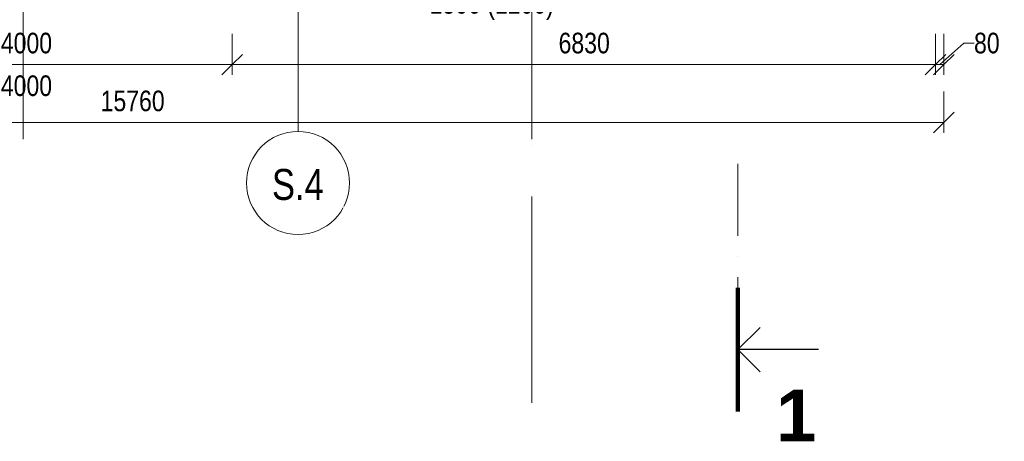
# Model space of a CAD drawing. Header units: millimetres. Extents: x 17762 to 172224, y -23587 to 40136.
# Tile 34 of 49: x 91357 to 100916, y 18501 to 22591. Entities that reach past the tile are written whole.
import ezdxf

# ---------------------------------------------------------------- set-up
doc = ezdxf.new("R2010")
doc.units = ezdxf.units.MM
for name, pattern in [('IMPORT-HP_01_CER_B', [800, 500, -100, 100, -100]), ('Čerchovaná 20mm', [3000, 2000, -500, 0, -500]), ('Čerchovaná řez', [1100, 700, -200, 0, -200])]:
    doc.linetypes.add(name, pattern=pattern)
for name, color, linetype, lineweight in [('CA_IMPORTY18', 8, 'Continuous', 9), ('CA_KOTY', 3, 'Continuous', 9), ('CA_KOTY-100', 3, 'Continuous', 9), ('CA_OSY', 5, 'Continuous', 9), ('CA_POHHRA25', 7, 'Continuous', 13), ('CA_PSVBUB', 3, 'Continuous', 9), ('CA_REZYZNACKY', 1, 'Continuous', 9)]:
    doc.layers.add(name, color=color, linetype=linetype, lineweight=lineweight)
doc.styles.add('Arial_1', font='arial.ttf', dxfattribs={"width": 0.8, "height": 200})
doc.styles.add('Arial_3', font='arial.ttf', dxfattribs={"width": 0.8, "height": 300})
doc.styles.add('Arial_B', font='arialbd.ttf', dxfattribs={"height": 500})
doc.dimstyles.new('CS_Průběžná_-_2_0_mm__stavařská_čárka__výška_otvoru_MASKA_OFF', dxfattribs={"dimscale": 304.8, "dimtxt": 204.05188, "dimasz": 0.656168, "dimexe": 0.656168, "dimexo": 1.64042, "dimgap": 0, "dimtad": 1, "dimdec": 0, "dimrnd": 5, "dimzin": 0, "dimdsep": 46, "dimtxsty": 'Arial_1', "dimblk1": 'OBLIQUE', "dimblk2": 'OBLIQUE', "dimsah": 1, "dimcen": 0.09, "dimdle": 0.656168, "dimazin": 0, "dimtfac": 1, "dimtdec": 4, "dimtix": 1, "dimtmove": 0, "dimatfit": 3, "dimfxl": 1, "dimtvp": 1, "dimtolj": 1, "dimtzin": 0, "dimarcsym": 2})
doc.dimstyles.new('HP_Přímá_-_2_mm_Ariel_1-100', dxfattribs={"dimscale": 304.8, "dimtxt": 204.05188, "dimasz": 0.656168, "dimexe": 0.328084, "dimexo": 0.0625, "dimgap": 0.164042, "dimtad": 1, "dimdec": 0, "dimzin": 0, "dimdsep": 46, "dimtxsty": 'Arial_1', "dimblk1": 'OBLIQUE', "dimblk2": 'OBLIQUE', "dimsah": 1, "dimcen": 0.09, "dimazin": 0, "dimtfac": 1, "dimtdec": 4, "dimtix": 1, "dimtmove": 0, "dimatfit": 3, "dimfxl": 0.984252, "dimfxlon": 1, "dimtvp": 1, "dimtolj": 1, "dimtzin": 0, "dimarcsym": 2})
doc.dimstyles.new('HP_Přímá_-_2_mm_Ariel_1-100_1', dxfattribs={"dimscale": 304.8, "dimtxt": 204.05188, "dimasz": 0.656168, "dimexe": 0.328084, "dimexo": 0.0625, "dimgap": 0.164042, "dimtad": 1, "dimdec": 0, "dimzin": 0, "dimdsep": 46, "dimtxsty": 'Arial_1', "dimblk1": 'OBLIQUE', "dimblk2": 'OBLIQUE', "dimsah": 1, "dimcen": 0.09, "dimazin": 0, "dimtfac": 1, "dimtdec": 4, "dimtix": 1, "dimtmove": 1, "dimatfit": 3, "dimfxl": 0.984252, "dimfxlon": 1, "dimtvp": 1, "dimtolj": 1, "dimtzin": 0, "dimarcsym": 2})

# ---------------------------------------------------------------- blocks, each defined once
blk = doc.blocks.new('ocelová kce final - 11542_003_OK-HALA_TaO-2_ET_AciS_2025-05-29_upr_dwg-2597525-PŮDORYS 1_NP  _ vestavek V2')
at = {"layer": 'CA_IMPORTY18', "color": 57, "linetype": 'IMPORT-HP_01_CER_B'}
blk.add_line((53770, 21433.4), (53770, 23469), dxfattribs=at)
blk = doc.blocks.new('ocelová kce final - ocelová kce final-2597615-PŮDORYS 1_NP  _ vestavek V2')
blk.add_blockref('ocelová kce final - 11542_003_OK-HALA_TaO-2_ET_AciS_2025-05-29_upr_dwg-2597525-PŮDORYS 1_NP  _ vestavek V2', (0, 0))
blk = doc.blocks.new('HP_Popisek stěny - HP_Popisek stěny-1417901-PŮDORYS 1_NP  _ vestavek V2')
at = {"layer": 'CA_PSVBUB'}
blk.add_circle((0, 0), 5, dxfattribs=at)
blk = doc.blocks.new('DIMBLOCK25-PŮDORYS 1_NP  _ vestavek V2')
at = {"layer": 'CA_KOTY-100'}
for p, q in [((89418.6, 22155.1), (89418.6, 22455.1)), ((93418.6, 22155.1), (93418.6, 22455.1)), ((89418.6, 22155.1), (89518.6, 22255.1)), ((93418.6, 22155.1), (93518.6, 22255.1)), ((89418.6, 22155.1), (89318.6, 22055.1)), ((89418.6, 22155.1), (93418.6, 22155.1)), ((89418.6, 22155.1), (89418.6, 22055.1)), ((93418.6, 22155.1), (93318.6, 22055.1)), ((93418.6, 22155.1), (93418.6, 22055.1))]:
    blk.add_line(p, q, dxfattribs=at)
at = {"layer": 'CA_KOTY-100', "color": 0, "char_height": 200, "width": 587.669, "attachment_point": 1, "line_spacing_factor": 0.941778, "style": 'Arial_1'}
for insert in [(91173.7, 22464.7), (91173.7, 22050.8)]:
    blk.add_mtext('4000', dxfattribs=dict(at, insert=insert))
blk = doc.blocks.new('_Oblique')
at = {"color": 0, "linetype": 'ByBlock', "lineweight": -2}
blk.add_line((-0.5, -0.5), (0.5, 0.5), dxfattribs=at)
blk = doc.blocks.new('DIMBLOCK26-PŮDORYS 1_NP  _ vestavek V2')
at = {"layer": 'CA_KOTY-100'}
for p, q in [((93418.6, 22155.1), (93418.6, 22455.1)), ((100248.6, 22155.1), (100248.6, 22455.1)), ((93418.6, 22155.1), (93518.6, 22255.1)), ((100248.6, 22155.1), (100348.6, 22255.1)), ((93418.6, 22155.1), (93318.6, 22055.1)), ((93418.6, 22155.1), (100248.6, 22155.1)), ((93418.6, 22155.1), (93418.6, 22055.1)), ((100248.6, 22155.1), (100148.6, 22055.1)), ((100248.6, 22155.1), (100248.6, 22055.1))]:
    blk.add_line(p, q, dxfattribs=at)
at = {"layer": 'CA_KOTY-100', "color": 0, "insert": (96588.7, 22464.7), "char_height": 200, "width": 587.669, "attachment_point": 1, "line_spacing_factor": 0.941778, "style": 'Arial_1'}
blk.add_mtext('6830', dxfattribs=at)
blk = doc.blocks.new('DIMBLOCK27-PŮDORYS 1_NP  _ vestavek V2')
at = {"layer": 'CA_KOTY-100'}
for p, q in [((100248.6, 22155.1), (100248.6, 22455.1)), ((100328.6, 22155.1), (100328.6, 22455.1)), ((100522.2, 22362), (100288.6, 22155.1)), ((100622.2, 22362), (100522.2, 22362)), ((100248.6, 22155.1), (100348.6, 22255.1)), ((100328.6, 22155.1), (100428.6, 22255.1)), ((100248.6, 22155.1), (100148.6, 22055.1)), ((100328.6, 22155.1), (100228.6, 22055.1)), ((100248.6, 22155.1), (100328.6, 22155.1)), ((100248.6, 22155.1), (100248.6, 22055.1)), ((100328.6, 22155.1), (100328.6, 22055.1))]:
    blk.add_line(p, q, dxfattribs=at)
at = {"layer": 'CA_KOTY-100', "color": 0, "insert": (100622.2, 22464.7), "char_height": 200, "width": 293.835, "attachment_point": 1, "line_spacing_factor": 0.941778, "style": 'Arial_1'}
blk.add_mtext('80', dxfattribs=at)
blk = doc.blocks.new('DIMBLOCK38-PŮDORYS 1_NP  _ vestavek V2')
at = {"layer": 'CA_KOTY-100'}
for p, q in [((84568.6, 21593.8), (84568.6, 21893.8)), ((100328.6, 21593.8), (100328.6, 21893.8)), ((84568.6, 21593.8), (84668.6, 21693.8)), ((100328.6, 21593.8), (100428.6, 21693.8)), ((84568.6, 21593.8), (84468.6, 21493.8)), ((84568.6, 21593.8), (100328.6, 21593.8)), ((84568.6, 21593.8), (84568.6, 21493.8)), ((100328.6, 21593.8), (100228.6, 21493.8)), ((100328.6, 21593.8), (100328.6, 21493.8))]:
    blk.add_line(p, q, dxfattribs=at)
at = {"layer": 'CA_KOTY-100', "color": 0, "insert": (92142.5, 21903.4), "char_height": 200, "width": 734.587, "attachment_point": 1, "line_spacing_factor": 0.941778, "style": 'Arial_1'}
blk.add_mtext('15760', dxfattribs=at)
blk = doc.blocks.new('Řez - HP_rez-422537-PŮDORYS 1_NP  _ vestavek V2')
at = {"layer": 'CA_REZYZNACKY', "lineweight": 100}
blk.add_line((-12, 0), (0, 0), dxfattribs=at)
at = {"layer": 'CA_REZYZNACKY', "lineweight": 25}
for p, q in [((-6, 0), (-8.155, -2.155)), ((-6, 0), (-3.845, -2.155)), ((-6, -7.821), (-6, 0))]:
    blk.add_line(p, q, dxfattribs=at)
blk = doc.blocks.new('DIMBLOCK42-PŮDORYS 1_NP  _ vestavek V2')
at = {"layer": 'CA_KOTY-100'}
for p, q in [((95328.6, 22904.3), (95428.6, 23004.3)), ((96528.6, 22904.3), (96628.6, 23004.3)), ((95128.6, 22904.3), (96528.6, 22904.3)), ((95328.6, 22904.3), (95228.6, 22804.3)), ((95328.6, 22904.3), (95328.6, 22938.9)), ((95328.6, 22904.3), (95328.6, 22704.3)), ((96528.6, 22904.3), (96428.6, 22804.3)), ((96528.6, 22904.3), (96528.6, 22938.9)), ((96528.6, 22904.3), (96528.6, 22704.3))]:
    blk.add_line(p, q, dxfattribs=at)
at = {"layer": 'CA_KOTY-100', "color": 0, "char_height": 200, "attachment_point": 1, "line_spacing_factor": 0.941778, "style": 'Arial_1'}
for s, insert, width in [('1200', (95683.7, 23163.9), 587.669), ('1500 (1200)', (95336.8, 22850), 1420.201)]:
    blk.add_mtext(s, dxfattribs=dict(at, insert=insert, width=width))

msp = doc.modelspace()

# ---------------------------------------------------------------- linework, layer by layer
at = {"layer": 'CA_OSY', "linetype": 'Čerchovaná 20mm'}
msp.add_line((96328.6, 18875.4), (96328.6, 38936), dxfattribs=at)
at = {"layer": 'CA_POHHRA25'}
msp.add_line((91391.8, 36376.8), (91391.8, 21433.4), dxfattribs=at)
at = {"layer": 'CA_PSVBUB'}
msp.add_line((94059, 23509), (94059, 21507.1), dxfattribs=at)
at = {"layer": 'CA_REZYZNACKY', "linetype": 'Čerchovaná řez'}
msp.add_line((98328.6, 21194.1), (98328.6, 19990.1), dxfattribs=at)

# ---------------------------------------------------------------- block references
at = {"layer": 'CA_IMPORTY18', "color": 57}
msp.add_blockref('ocelová kce final - ocelová kce final-2597615-PŮDORYS 1_NP  _ vestavek V2', (42558.6, 0), dxfattribs=at)
at = {"layer": 'CA_PSVBUB', "xscale": 99.99999999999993, "yscale": 99.99999999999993, "zscale": 99.99999999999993}
msp.add_blockref('HP_Popisek stěny - HP_Popisek stěny-1417901-PŮDORYS 1_NP  _ vestavek V2', (94059, 21007.1), dxfattribs=at)
at = {"layer": 'CA_REZYZNACKY', "lineweight": 100, "xscale": 99.99999999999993, "yscale": 99.99999999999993, "zscale": 99.99999999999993, "rotation": 89.99999999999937}
msp.add_blockref('Řez - HP_rez-422537-PŮDORYS 1_NP  _ vestavek V2', (98328.6, 19990.1), dxfattribs=at)

# ---------------------------------------------------------------- texts
at = {"layer": 'CA_REZYZNACKY', "insert": (98701.2, 19001.1), "char_height": 500, "width": 481.012, "attachment_point": 1, "style": 'Arial_B'}
msp.add_mtext('\\fArial|b1|i0|c238|p34|;1', dxfattribs=at)

# ---------------------------------------------------------------- dimensions: what is measured, and where the dimension line sits
at = {"layer": 'CA_KOTY'}
for base, p1, p2, text, dimstyle, override, picture, middle in [((96528.6, 22904.3), (95328.6, 23438.9), (96528.6, 23438.9), '<>\\X1500 (1200)', 'CS_Průběžná_-_2_0_mm__stavařská_čárka__výška_otvoru_MASKA_OFF', {"dimpost": '<>', "dimfxl": 1200}, 'DIMBLOCK42-PŮDORYS 1_NP  _ vestavek V2', (95928.6, 22904.3)), ((93418.6, 22155.1), (89418.6, 22455.1), (93418.6, 22455.1), '<>\\X4000', 'HP_Přímá_-_2_mm_Ariel_1-100', {"dimpost": '<>', "dimfxl": 4000}, 'DIMBLOCK25-PŮDORYS 1_NP  _ vestavek V2', (91418.6, 22155.1))]:
    dim = msp.add_linear_dim(base=base, p1=p1, p2=p2, text=text, dimstyle=dimstyle, override=override, dxfattribs=at)
    dim.commit()
    dim.dimension.update_dxf_attribs({"geometry": picture, "text_midpoint": middle})
for base, p1, p2, override, picture, middle in [((100248.6, 22155.1), (93418.6, 22455.1), (100248.6, 22455.1), {"dimpost": '<>', "dimfxl": 6829.999251}, 'DIMBLOCK26-PŮDORYS 1_NP  _ vestavek V2', (96833.6, 22307.2)), ((100328.6, 21593.8), (84568.6, 21893.8), (100328.6, 21893.8), {"dimpost": '<>', "dimfxl": 15760.046418}, 'DIMBLOCK38-PŮDORYS 1_NP  _ vestavek V2', (92448.6, 21745.9))]:
    dim = msp.add_linear_dim(base=base, p1=p1, p2=p2, dimstyle='HP_Přímá_-_2_mm_Ariel_1-100', override=override, dxfattribs=at)
    dim.commit()
    dim.dimension.update_dxf_attribs({"geometry": picture, "text_midpoint": middle})
dim = msp.add_linear_dim(base=(100328.6, 22155.1), p1=(100248.6, 22455.1), p2=(100328.6, 22455.1), dimstyle='HP_Přímá_-_2_mm_Ariel_1-100_1', override={"dimpost": '<>', "dimfxl": 80}, dxfattribs=at)
dim.commit()
dim.dimension.update_dxf_attribs({"geometry": 'DIMBLOCK27-PŮDORYS 1_NP  _ vestavek V2', "text_midpoint": (100769.1, 22331.4), "dimtype": 160})

# ---------------------------------------------------------------- next in the draw order: texts
at = {"layer": 'CA_PSVBUB', "insert": (93805.8, 21143.1), "char_height": 300, "width": 622.109, "attachment_point": 1, "style": 'Arial_3', "bg_fill": 3, "box_fill_scale": 1.25, "bg_fill_color": 256, "bg_fill_true_color": 13158600, "bg_fill_transparency": 0}
msp.add_mtext('S.4', dxfattribs=at)

doc.saveas('drawing.dxf')
